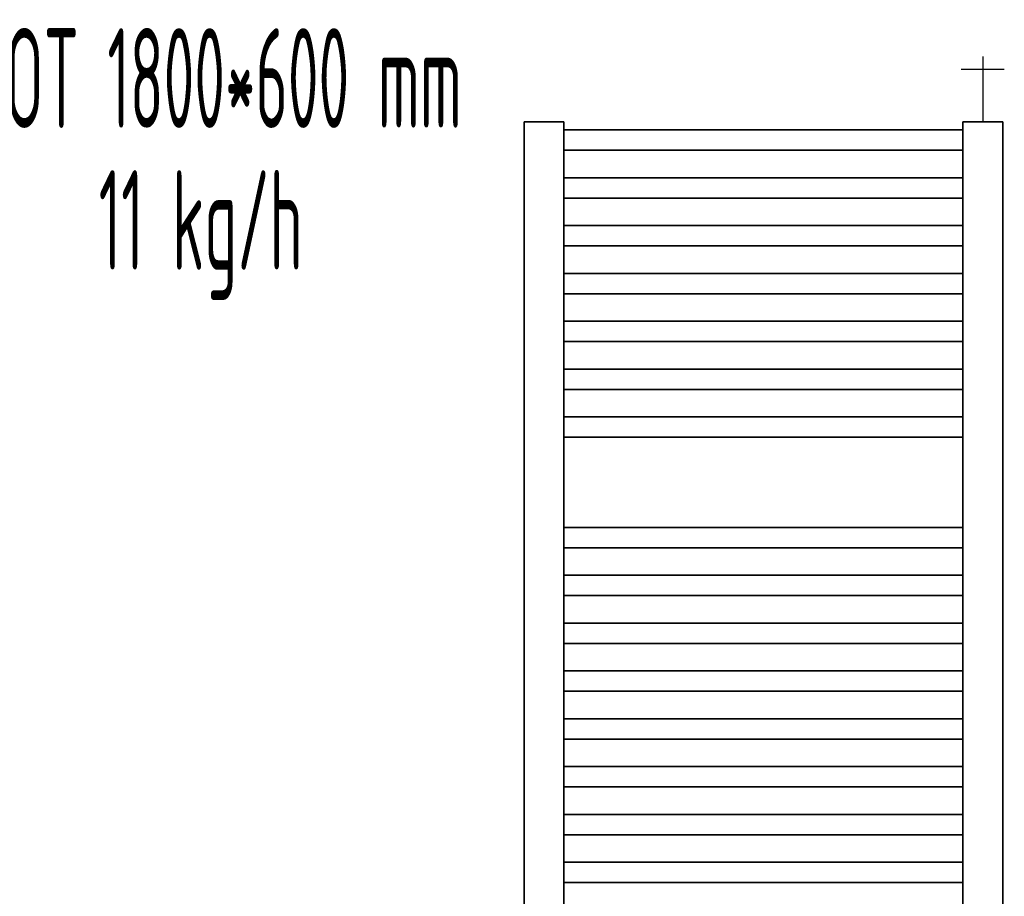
# Model space of a CAD drawing. Header units: millimetres. Extents: x -727 to 69715, y -15705 to 98123.
# Tile 245 of 256: x 52197 to 53432, y -14597 to -13497. Entities that reach past the tile are written whole.
import ezdxf
from ezdxf.enums import TextEntityAlignment as Align

# ---------------------------------------------------------------- set-up
doc = ezdxf.new("R2010")
doc.units = ezdxf.units.MM
for name, color, linetype, lineweight in [('JS_VYT_POPIS - OBECNĚ', 7, 'Continuous', 5), ('UT_SCHÉMA_SYMBOLY', 7, 'Continuous', 25), ('UT_ZAŘÍZENÍ - OT', 3, 'Continuous', 35)]:
    doc.layers.add(name, color=color, linetype=linetype, lineweight=lineweight)
doc.styles.add('VZT_POPIS', font='isocp.shx', dxfattribs={"width": 0.6, "height": 125})

msp = doc.modelspace()

# ---------------------------------------------------------------- linework, layer by layer
at = {"layer": 'UT_SCHÉMA_SYMBOLY'}
for p, q in [((53404.5, -13543.4), (53404.5, -13625.3)), ((53377.5, -13559.4), (53431.5, -13559.4))]:
    msp.add_line(p, q, dxfattribs=at)
at = {"layer": 'UT_ZAŘÍZENÍ - OT', "linetype": 'Continuous'}
for p, q in [((52879.5, -13625.3), (52829.5, -13625.3)), ((52829.5, -13625.3), (52829.5, -15445.3)), ((52879.5, -15445.3), (52879.5, -13625.3)), ((53429.5, -13625.3), (53379.5, -13625.3)), ((53379.5, -13625.3), (53379.5, -15445.3)), ((53429.5, -15445.3), (53429.5, -13625.3)), ((52879.5, -13635.6), (53379.5, -13635.6)), ((52879.5, -13635.6), (53379.5, -13635.6)), ((52879.5, -13635.6), (53379.5, -13635.6)), ((52879.5, -13635.6), (53379.5, -13635.6)), ((52879.5, -13635.6), (53379.5, -13635.6)), ((52879.5, -13635.6), (53379.5, -13635.6)), ((52879.5, -13635.6), (53379.5, -13635.6)), ((52879.5, -13635.6), (53379.5, -13635.6)), ((52879.5, -13635.6), (53379.5, -13635.6)), ((52879.5, -13635.6), (53379.5, -13635.6)), ((52879.5, -13635.6), (53379.5, -13635.6)), ((52879.5, -13635.6), (53379.5, -13635.6)), ((52879.5, -13635.6), (53379.5, -13635.6)), ((52879.5, -13635.6), (53379.5, -13635.6)), ((52879.5, -13635.6), (53379.5, -13635.6)), ((52879.5, -13635.6), (53379.5, -13635.6)), ((52879.5, -13635.6), (53379.5, -13635.6)), ((52879.5, -13635.6), (53379.5, -13635.6)), ((52879.5, -13635.6), (53379.5, -13635.6)), ((52879.5, -13635.6), (53379.5, -13635.6)), ((52879.5, -13635.6), (53379.5, -13635.6)), ((52879.5, -13635.6), (53379.5, -13635.6)), ((52879.5, -13635.6), (53379.5, -13635.6)), ((52879.5, -13635.6), (53379.5, -13635.6)), ((52879.5, -13635.6), (53379.5, -13635.6)), ((52879.5, -13635.6), (53379.5, -13635.6)), ((52879.5, -13635.6), (53379.5, -13635.6)), ((52879.5, -13635.6), (53379.5, -13635.6)), ((52879.5, -13635.6), (53379.5, -13635.6)), ((52879.5, -13635.6), (53379.5, -13635.6)), ((52879.5, -13635.6), (53379.5, -13635.6)), ((52879.5, -13635.6), (53379.5, -13635.6)), ((52879.5, -13635.6), (53379.5, -13635.6)), ((52879.5, -13635.6), (53379.5, -13635.6)), ((52879.5, -13661.1), (53379.5, -13661.1)), ((52879.5, -13661.1), (53379.5, -13661.1)), ((52879.5, -13661.1), (53379.5, -13661.1)), ((52879.5, -13661.1), (53379.5, -13661.1)), ((52879.5, -13661.1), (53379.5, -13661.1)), ((52879.5, -13661.1), (53379.5, -13661.1)), ((52879.5, -13661.1), (53379.5, -13661.1)), ((52879.5, -13661.1), (53379.5, -13661.1)), ((52879.5, -13661.1), (53379.5, -13661.1)), ((52879.5, -13661.1), (53379.5, -13661.1)), ((52879.5, -13661.1), (53379.5, -13661.1)), ((52879.5, -13661.1), (53379.5, -13661.1)), ((52879.5, -13661.1), (53379.5, -13661.1)), ((52879.5, -13661.1), (53379.5, -13661.1)), ((52879.5, -13661.1), (53379.5, -13661.1)), ((52879.5, -13661.1), (53379.5, -13661.1)), ((52879.5, -13661.1), (53379.5, -13661.1)), ((52879.5, -13661.1), (53379.5, -13661.1)), ((52879.5, -13661.1), (53379.5, -13661.1)), ((52879.5, -13661.1), (53379.5, -13661.1)), ((52879.5, -13661.1), (53379.5, -13661.1)), ((52879.5, -13661.1), (53379.5, -13661.1)), ((52879.5, -13661.1), (53379.5, -13661.1)), ((52879.5, -13661.1), (53379.5, -13661.1)), ((52879.5, -13661.1), (53379.5, -13661.1)), ((52879.5, -13661.1), (53379.5, -13661.1)), ((52879.5, -13661.1), (53379.5, -13661.1)), ((52879.5, -13661.1), (53379.5, -13661.1)), ((52879.5, -13661.1), (53379.5, -13661.1)), ((52879.5, -13661.1), (53379.5, -13661.1)), ((52879.5, -13661.1), (53379.5, -13661.1)), ((52879.5, -13661.1), (53379.5, -13661.1)), ((52879.5, -13661.1), (53379.5, -13661.1)), ((52879.5, -13661.1), (53379.5, -13661.1)), ((52879.5, -13695.6), (53379.5, -13695.6)), ((52879.5, -13695.6), (53379.5, -13695.6)), ((52879.5, -13695.6), (53379.5, -13695.6)), ((52879.5, -13695.6), (53379.5, -13695.6)), ((52879.5, -13695.6), (53379.5, -13695.6)), ((52879.5, -13695.6), (53379.5, -13695.6)), ((52879.5, -13695.6), (53379.5, -13695.6)), ((52879.5, -13695.6), (53379.5, -13695.6)), ((52879.5, -13695.6), (53379.5, -13695.6)), ((52879.5, -13695.6), (53379.5, -13695.6)), ((52879.5, -13695.6), (53379.5, -13695.6)), ((52879.5, -13695.6), (53379.5, -13695.6)), ((52879.5, -13695.6), (53379.5, -13695.6)), ((52879.5, -13695.6), (53379.5, -13695.6)), ((52879.5, -13695.6), (53379.5, -13695.6)), ((52879.5, -13695.6), (53379.5, -13695.6)), ((52879.5, -13695.6), (53379.5, -13695.6)), ((52879.5, -13695.6), (53379.5, -13695.6)), ((52879.5, -13695.6), (53379.5, -13695.6)), ((52879.5, -13695.6), (53379.5, -13695.6)), ((52879.5, -13695.6), (53379.5, -13695.6)), ((52879.5, -13695.6), (53379.5, -13695.6)), ((52879.5, -13695.6), (53379.5, -13695.6)), ((52879.5, -13695.6), (53379.5, -13695.6)), ((52879.5, -13695.6), (53379.5, -13695.6)), ((52879.5, -13695.6), (53379.5, -13695.6)), ((52879.5, -13695.6), (53379.5, -13695.6)), ((52879.5, -13695.6), (53379.5, -13695.6)), ((52879.5, -13695.6), (53379.5, -13695.6)), ((52879.5, -13695.6), (53379.5, -13695.6)), ((52879.5, -13695.6), (53379.5, -13695.6)), ((52879.5, -13695.6), (53379.5, -13695.6)), ((52879.5, -13695.6), (53379.5, -13695.6)), ((52879.5, -13695.6), (53379.5, -13695.6)), ((52879.5, -13721.1), (53379.5, -13721.1)), ((52879.5, -13721.1), (53379.5, -13721.1)), ((52879.5, -13721.1), (53379.5, -13721.1)), ((52879.5, -13721.1), (53379.5, -13721.1)), ((52879.5, -13721.1), (53379.5, -13721.1)), ((52879.5, -13721.1), (53379.5, -13721.1)), ((52879.5, -13721.1), (53379.5, -13721.1)), ((52879.5, -13721.1), (53379.5, -13721.1)), ((52879.5, -13721.1), (53379.5, -13721.1)), ((52879.5, -13721.1), (53379.5, -13721.1)), ((52879.5, -13721.1), (53379.5, -13721.1)), ((52879.5, -13721.1), (53379.5, -13721.1)), ((52879.5, -13721.1), (53379.5, -13721.1)), ((52879.5, -13721.1), (53379.5, -13721.1)), ((52879.5, -13721.1), (53379.5, -13721.1)), ((52879.5, -13721.1), (53379.5, -13721.1)), ((52879.5, -13721.1), (53379.5, -13721.1)), ((52879.5, -13721.1), (53379.5, -13721.1)), ((52879.5, -13721.1), (53379.5, -13721.1)), ((52879.5, -13721.1), (53379.5, -13721.1)), ((52879.5, -13721.1), (53379.5, -13721.1)), ((52879.5, -13721.1), (53379.5, -13721.1)), ((52879.5, -13721.1), (53379.5, -13721.1)), ((52879.5, -13721.1), (53379.5, -13721.1)), ((52879.5, -13721.1), (53379.5, -13721.1)), ((52879.5, -13721.1), (53379.5, -13721.1)), ((52879.5, -13721.1), (53379.5, -13721.1)), ((52879.5, -13721.1), (53379.5, -13721.1)), ((52879.5, -13721.1), (53379.5, -13721.1)), ((52879.5, -13721.1), (53379.5, -13721.1)), ((52879.5, -13721.1), (53379.5, -13721.1)), ((52879.5, -13721.1), (53379.5, -13721.1)), ((52879.5, -13721.1), (53379.5, -13721.1)), ((52879.5, -13721.1), (53379.5, -13721.1)), ((52879.5, -13755.6), (53379.5, -13755.6)), ((52879.5, -13755.6), (53379.5, -13755.6)), ((52879.5, -13755.6), (53379.5, -13755.6)), ((52879.5, -13755.6), (53379.5, -13755.6)), ((52879.5, -13755.6), (53379.5, -13755.6)), ((52879.5, -13755.6), (53379.5, -13755.6)), ((52879.5, -13755.6), (53379.5, -13755.6)), ((52879.5, -13755.6), (53379.5, -13755.6)), ((52879.5, -13755.6), (53379.5, -13755.6)), ((52879.5, -13755.6), (53379.5, -13755.6)), ((52879.5, -13755.6), (53379.5, -13755.6)), ((52879.5, -13755.6), (53379.5, -13755.6)), ((52879.5, -13755.6), (53379.5, -13755.6)), ((52879.5, -13755.6), (53379.5, -13755.6)), ((52879.5, -13755.6), (53379.5, -13755.6)), ((52879.5, -13755.6), (53379.5, -13755.6)), ((52879.5, -13755.6), (53379.5, -13755.6)), ((52879.5, -13755.6), (53379.5, -13755.6)), ((52879.5, -13755.6), (53379.5, -13755.6)), ((52879.5, -13755.6), (53379.5, -13755.6)), ((52879.5, -13755.6), (53379.5, -13755.6)), ((52879.5, -13755.6), (53379.5, -13755.6)), ((52879.5, -13755.6), (53379.5, -13755.6)), ((52879.5, -13755.6), (53379.5, -13755.6)), ((52879.5, -13755.6), (53379.5, -13755.6)), ((52879.5, -13755.6), (53379.5, -13755.6)), ((52879.5, -13755.6), (53379.5, -13755.6)), ((52879.5, -13755.6), (53379.5, -13755.6)), ((52879.5, -13755.6), (53379.5, -13755.6)), ((52879.5, -13755.6), (53379.5, -13755.6)), ((52879.5, -13755.6), (53379.5, -13755.6)), ((52879.5, -13755.6), (53379.5, -13755.6)), ((52879.5, -13755.6), (53379.5, -13755.6)), ((52879.5, -13755.6), (53379.5, -13755.6)), ((52879.5, -13781.1), (53379.5, -13781.1)), ((52879.5, -13781.1), (53379.5, -13781.1)), ((52879.5, -13781.1), (53379.5, -13781.1)), ((52879.5, -13781.1), (53379.5, -13781.1)), ((52879.5, -13781.1), (53379.5, -13781.1)), ((52879.5, -13781.1), (53379.5, -13781.1)), ((52879.5, -13781.1), (53379.5, -13781.1)), ((52879.5, -13781.1), (53379.5, -13781.1)), ((52879.5, -13781.1), (53379.5, -13781.1)), ((52879.5, -13781.1), (53379.5, -13781.1)), ((52879.5, -13781.1), (53379.5, -13781.1)), ((52879.5, -13781.1), (53379.5, -13781.1)), ((52879.5, -13781.1), (53379.5, -13781.1)), ((52879.5, -13781.1), (53379.5, -13781.1)), ((52879.5, -13781.1), (53379.5, -13781.1)), ((52879.5, -13781.1), (53379.5, -13781.1)), ((52879.5, -13781.1), (53379.5, -13781.1)), ((52879.5, -13781.1), (53379.5, -13781.1)), ((52879.5, -13781.1), (53379.5, -13781.1)), ((52879.5, -13781.1), (53379.5, -13781.1)), ((52879.5, -13781.1), (53379.5, -13781.1)), ((52879.5, -13781.1), (53379.5, -13781.1)), ((52879.5, -13781.1), (53379.5, -13781.1)), ((52879.5, -13781.1), (53379.5, -13781.1)), ((52879.5, -13781.1), (53379.5, -13781.1)), ((52879.5, -13781.1), (53379.5, -13781.1)), ((52879.5, -13781.1), (53379.5, -13781.1)), ((52879.5, -13781.1), (53379.5, -13781.1)), ((52879.5, -13781.1), (53379.5, -13781.1)), ((52879.5, -13781.1), (53379.5, -13781.1)), ((52879.5, -13781.1), (53379.5, -13781.1)), ((52879.5, -13781.1), (53379.5, -13781.1)), ((52879.5, -13781.1), (53379.5, -13781.1)), ((52879.5, -13781.1), (53379.5, -13781.1)), ((52879.5, -13815.6), (53379.5, -13815.6)), ((52879.5, -13815.6), (53379.5, -13815.6)), ((52879.5, -13815.6), (53379.5, -13815.6)), ((52879.5, -13815.6), (53379.5, -13815.6)), ((52879.5, -13815.6), (53379.5, -13815.6)), ((52879.5, -13815.6), (53379.5, -13815.6)), ((52879.5, -13815.6), (53379.5, -13815.6)), ((52879.5, -13815.6), (53379.5, -13815.6)), ((52879.5, -13815.6), (53379.5, -13815.6)), ((52879.5, -13815.6), (53379.5, -13815.6)), ((52879.5, -13815.6), (53379.5, -13815.6)), ((52879.5, -13815.6), (53379.5, -13815.6)), ((52879.5, -13815.6), (53379.5, -13815.6)), ((52879.5, -13815.6), (53379.5, -13815.6)), ((52879.5, -13815.6), (53379.5, -13815.6)), ((52879.5, -13815.6), (53379.5, -13815.6)), ((52879.5, -13815.6), (53379.5, -13815.6)), ((52879.5, -13815.6), (53379.5, -13815.6)), ((52879.5, -13815.6), (53379.5, -13815.6)), ((52879.5, -13815.6), (53379.5, -13815.6)), ((52879.5, -13815.6), (53379.5, -13815.6)), ((52879.5, -13815.6), (53379.5, -13815.6)), ((52879.5, -13815.6), (53379.5, -13815.6)), ((52879.5, -13815.6), (53379.5, -13815.6)), ((52879.5, -13815.6), (53379.5, -13815.6)), ((52879.5, -13815.6), (53379.5, -13815.6)), ((52879.5, -13815.6), (53379.5, -13815.6)), ((52879.5, -13815.6), (53379.5, -13815.6)), ((52879.5, -13815.6), (53379.5, -13815.6)), ((52879.5, -13815.6), (53379.5, -13815.6)), ((52879.5, -13815.6), (53379.5, -13815.6)), ((52879.5, -13815.6), (53379.5, -13815.6)), ((52879.5, -13815.6), (53379.5, -13815.6)), ((52879.5, -13815.6), (53379.5, -13815.6)), ((52879.5, -13841.1), (53379.5, -13841.1)), ((52879.5, -13841.1), (53379.5, -13841.1)), ((52879.5, -13841.1), (53379.5, -13841.1)), ((52879.5, -13841.1), (53379.5, -13841.1)), ((52879.5, -13841.1), (53379.5, -13841.1)), ((52879.5, -13841.1), (53379.5, -13841.1)), ((52879.5, -13841.1), (53379.5, -13841.1)), ((52879.5, -13841.1), (53379.5, -13841.1)), ((52879.5, -13841.1), (53379.5, -13841.1)), ((52879.5, -13841.1), (53379.5, -13841.1)), ((52879.5, -13841.1), (53379.5, -13841.1)), ((52879.5, -13841.1), (53379.5, -13841.1)), ((52879.5, -13841.1), (53379.5, -13841.1)), ((52879.5, -13841.1), (53379.5, -13841.1)), ((52879.5, -13841.1), (53379.5, -13841.1)), ((52879.5, -13841.1), (53379.5, -13841.1)), ((52879.5, -13841.1), (53379.5, -13841.1)), ((52879.5, -13841.1), (53379.5, -13841.1)), ((52879.5, -13841.1), (53379.5, -13841.1)), ((52879.5, -13841.1), (53379.5, -13841.1)), ((52879.5, -13841.1), (53379.5, -13841.1)), ((52879.5, -13841.1), (53379.5, -13841.1)), ((52879.5, -13841.1), (53379.5, -13841.1)), ((52879.5, -13841.1), (53379.5, -13841.1)), ((52879.5, -13841.1), (53379.5, -13841.1)), ((52879.5, -13841.1), (53379.5, -13841.1)), ((52879.5, -13841.1), (53379.5, -13841.1)), ((52879.5, -13841.1), (53379.5, -13841.1)), ((52879.5, -13841.1), (53379.5, -13841.1)), ((52879.5, -13841.1), (53379.5, -13841.1)), ((52879.5, -13841.1), (53379.5, -13841.1)), ((52879.5, -13841.1), (53379.5, -13841.1)), ((52879.5, -13841.1), (53379.5, -13841.1)), ((52879.5, -13841.1), (53379.5, -13841.1)), ((52879.5, -13875.6), (53379.5, -13875.6)), ((52879.5, -13875.6), (53379.5, -13875.6)), ((52879.5, -13875.6), (53379.5, -13875.6)), ((52879.5, -13875.6), (53379.5, -13875.6)), ((52879.5, -13875.6), (53379.5, -13875.6)), ((52879.5, -13875.6), (53379.5, -13875.6)), ((52879.5, -13875.6), (53379.5, -13875.6)), ((52879.5, -13875.6), (53379.5, -13875.6)), ((52879.5, -13875.6), (53379.5, -13875.6)), ((52879.5, -13875.6), (53379.5, -13875.6)), ((52879.5, -13875.6), (53379.5, -13875.6)), ((52879.5, -13875.6), (53379.5, -13875.6)), ((52879.5, -13875.6), (53379.5, -13875.6)), ((52879.5, -13875.6), (53379.5, -13875.6)), ((52879.5, -13875.6), (53379.5, -13875.6)), ((52879.5, -13875.6), (53379.5, -13875.6)), ((52879.5, -13875.6), (53379.5, -13875.6)), ((52879.5, -13875.6), (53379.5, -13875.6)), ((52879.5, -13875.6), (53379.5, -13875.6)), ((52879.5, -13875.6), (53379.5, -13875.6)), ((52879.5, -13875.6), (53379.5, -13875.6)), ((52879.5, -13875.6), (53379.5, -13875.6)), ((52879.5, -13875.6), (53379.5, -13875.6)), ((52879.5, -13875.6), (53379.5, -13875.6)), ((52879.5, -13875.6), (53379.5, -13875.6)), ((52879.5, -13875.6), (53379.5, -13875.6)), ((52879.5, -13875.6), (53379.5, -13875.6)), ((52879.5, -13875.6), (53379.5, -13875.6)), ((52879.5, -13875.6), (53379.5, -13875.6)), ((52879.5, -13875.6), (53379.5, -13875.6)), ((52879.5, -13875.6), (53379.5, -13875.6)), ((52879.5, -13875.6), (53379.5, -13875.6)), ((52879.5, -13875.6), (53379.5, -13875.6)), ((52879.5, -13875.6), (53379.5, -13875.6)), ((52879.5, -13901.1), (53379.5, -13901.1)), ((52879.5, -13901.1), (53379.5, -13901.1)), ((52879.5, -13901.1), (53379.5, -13901.1)), ((52879.5, -13901.1), (53379.5, -13901.1)), ((52879.5, -13901.1), (53379.5, -13901.1)), ((52879.5, -13901.1), (53379.5, -13901.1)), ((52879.5, -13901.1), (53379.5, -13901.1)), ((52879.5, -13901.1), (53379.5, -13901.1)), ((52879.5, -13901.1), (53379.5, -13901.1)), ((52879.5, -13901.1), (53379.5, -13901.1)), ((52879.5, -13901.1), (53379.5, -13901.1)), ((52879.5, -13901.1), (53379.5, -13901.1)), ((52879.5, -13901.1), (53379.5, -13901.1)), ((52879.5, -13901.1), (53379.5, -13901.1)), ((52879.5, -13901.1), (53379.5, -13901.1)), ((52879.5, -13901.1), (53379.5, -13901.1)), ((52879.5, -13901.1), (53379.5, -13901.1)), ((52879.5, -13901.1), (53379.5, -13901.1)), ((52879.5, -13901.1), (53379.5, -13901.1)), ((52879.5, -13901.1), (53379.5, -13901.1)), ((52879.5, -13901.1), (53379.5, -13901.1)), ((52879.5, -13901.1), (53379.5, -13901.1)), ((52879.5, -13901.1), (53379.5, -13901.1)), ((52879.5, -13901.1), (53379.5, -13901.1)), ((52879.5, -13901.1), (53379.5, -13901.1)), ((52879.5, -13901.1), (53379.5, -13901.1)), ((52879.5, -13901.1), (53379.5, -13901.1)), ((52879.5, -13901.1), (53379.5, -13901.1)), ((52879.5, -13901.1), (53379.5, -13901.1)), ((52879.5, -13901.1), (53379.5, -13901.1)), ((52879.5, -13901.1), (53379.5, -13901.1)), ((52879.5, -13901.1), (53379.5, -13901.1)), ((52879.5, -13901.1), (53379.5, -13901.1)), ((52879.5, -13901.1), (53379.5, -13901.1)), ((52879.5, -13935.6), (53379.5, -13935.6)), ((52879.5, -13935.6), (53379.5, -13935.6)), ((52879.5, -13935.6), (53379.5, -13935.6)), ((52879.5, -13935.6), (53379.5, -13935.6)), ((52879.5, -13935.6), (53379.5, -13935.6)), ((52879.5, -13935.6), (53379.5, -13935.6)), ((52879.5, -13935.6), (53379.5, -13935.6)), ((52879.5, -13935.6), (53379.5, -13935.6)), ((52879.5, -13935.6), (53379.5, -13935.6)), ((52879.5, -13935.6), (53379.5, -13935.6)), ((52879.5, -13935.6), (53379.5, -13935.6)), ((52879.5, -13935.6), (53379.5, -13935.6)), ((52879.5, -13935.6), (53379.5, -13935.6)), ((52879.5, -13935.6), (53379.5, -13935.6)), ((52879.5, -13935.6), (53379.5, -13935.6)), ((52879.5, -13935.6), (53379.5, -13935.6)), ((52879.5, -13935.6), (53379.5, -13935.6)), ((52879.5, -13935.6), (53379.5, -13935.6)), ((52879.5, -13935.6), (53379.5, -13935.6)), ((52879.5, -13935.6), (53379.5, -13935.6)), ((52879.5, -13935.6), (53379.5, -13935.6)), ((52879.5, -13935.6), (53379.5, -13935.6)), ((52879.5, -13935.6), (53379.5, -13935.6)), ((52879.5, -13935.6), (53379.5, -13935.6)), ((52879.5, -13935.6), (53379.5, -13935.6)), ((52879.5, -13935.6), (53379.5, -13935.6)), ((52879.5, -13935.6), (53379.5, -13935.6)), ((52879.5, -13935.6), (53379.5, -13935.6)), ((52879.5, -13935.6), (53379.5, -13935.6)), ((52879.5, -13935.6), (53379.5, -13935.6)), ((52879.5, -13935.6), (53379.5, -13935.6)), ((52879.5, -13935.6), (53379.5, -13935.6)), ((52879.5, -13935.6), (53379.5, -13935.6)), ((52879.5, -13935.6), (53379.5, -13935.6)), ((52879.5, -13961.1), (53379.5, -13961.1)), ((52879.5, -13961.1), (53379.5, -13961.1)), ((52879.5, -13961.1), (53379.5, -13961.1)), ((52879.5, -13961.1), (53379.5, -13961.1)), ((52879.5, -13961.1), (53379.5, -13961.1)), ((52879.5, -13961.1), (53379.5, -13961.1)), ((52879.5, -13961.1), (53379.5, -13961.1)), ((52879.5, -13961.1), (53379.5, -13961.1)), ((52879.5, -13961.1), (53379.5, -13961.1)), ((52879.5, -13961.1), (53379.5, -13961.1)), ((52879.5, -13961.1), (53379.5, -13961.1)), ((52879.5, -13961.1), (53379.5, -13961.1)), ((52879.5, -13961.1), (53379.5, -13961.1)), ((52879.5, -13961.1), (53379.5, -13961.1)), ((52879.5, -13961.1), (53379.5, -13961.1)), ((52879.5, -13961.1), (53379.5, -13961.1)), ((52879.5, -13961.1), (53379.5, -13961.1)), ((52879.5, -13961.1), (53379.5, -13961.1)), ((52879.5, -13961.1), (53379.5, -13961.1)), ((52879.5, -13961.1), (53379.5, -13961.1)), ((52879.5, -13961.1), (53379.5, -13961.1)), ((52879.5, -13961.1), (53379.5, -13961.1)), ((52879.5, -13961.1), (53379.5, -13961.1)), ((52879.5, -13961.1), (53379.5, -13961.1)), ((52879.5, -13961.1), (53379.5, -13961.1)), ((52879.5, -13961.1), (53379.5, -13961.1)), ((52879.5, -13961.1), (53379.5, -13961.1)), ((52879.5, -13961.1), (53379.5, -13961.1)), ((52879.5, -13961.1), (53379.5, -13961.1)), ((52879.5, -13961.1), (53379.5, -13961.1)), ((52879.5, -13961.1), (53379.5, -13961.1)), ((52879.5, -13961.1), (53379.5, -13961.1)), ((52879.5, -13961.1), (53379.5, -13961.1)), ((52879.5, -13961.1), (53379.5, -13961.1)), ((52879.5, -13995.6), (53379.5, -13995.6)), ((52879.5, -13995.6), (53379.5, -13995.6)), ((52879.5, -13995.6), (53379.5, -13995.6)), ((52879.5, -13995.6), (53379.5, -13995.6)), ((52879.5, -13995.6), (53379.5, -13995.6)), ((52879.5, -13995.6), (53379.5, -13995.6)), ((52879.5, -13995.6), (53379.5, -13995.6)), ((52879.5, -13995.6), (53379.5, -13995.6)), ((52879.5, -13995.6), (53379.5, -13995.6)), ((52879.5, -13995.6), (53379.5, -13995.6)), ((52879.5, -13995.6), (53379.5, -13995.6)), ((52879.5, -13995.6), (53379.5, -13995.6)), ((52879.5, -13995.6), (53379.5, -13995.6)), ((52879.5, -13995.6), (53379.5, -13995.6)), ((52879.5, -13995.6), (53379.5, -13995.6)), ((52879.5, -13995.6), (53379.5, -13995.6)), ((52879.5, -13995.6), (53379.5, -13995.6)), ((52879.5, -13995.6), (53379.5, -13995.6)), ((52879.5, -13995.6), (53379.5, -13995.6)), ((52879.5, -13995.6), (53379.5, -13995.6)), ((52879.5, -13995.6), (53379.5, -13995.6)), ((52879.5, -13995.6), (53379.5, -13995.6)), ((52879.5, -13995.6), (53379.5, -13995.6)), ((52879.5, -13995.6), (53379.5, -13995.6)), ((52879.5, -13995.6), (53379.5, -13995.6)), ((52879.5, -13995.6), (53379.5, -13995.6)), ((52879.5, -13995.6), (53379.5, -13995.6)), ((52879.5, -13995.6), (53379.5, -13995.6)), ((52879.5, -13995.6), (53379.5, -13995.6)), ((52879.5, -13995.6), (53379.5, -13995.6)), ((52879.5, -13995.6), (53379.5, -13995.6)), ((52879.5, -13995.6), (53379.5, -13995.6)), ((52879.5, -13995.6), (53379.5, -13995.6)), ((52879.5, -13995.6), (53379.5, -13995.6)), ((52879.5, -14021.1), (53379.5, -14021.1)), ((52879.5, -14021.1), (53379.5, -14021.1)), ((52879.5, -14021.1), (53379.5, -14021.1)), ((52879.5, -14021.1), (53379.5, -14021.1)), ((52879.5, -14021.1), (53379.5, -14021.1)), ((52879.5, -14021.1), (53379.5, -14021.1)), ((52879.5, -14021.1), (53379.5, -14021.1)), ((52879.5, -14021.1), (53379.5, -14021.1)), ((52879.5, -14021.1), (53379.5, -14021.1)), ((52879.5, -14021.1), (53379.5, -14021.1)), ((52879.5, -14021.1), (53379.5, -14021.1)), ((52879.5, -14021.1), (53379.5, -14021.1)), ((52879.5, -14021.1), (53379.5, -14021.1)), ((52879.5, -14021.1), (53379.5, -14021.1)), ((52879.5, -14021.1), (53379.5, -14021.1)), ((52879.5, -14021.1), (53379.5, -14021.1)), ((52879.5, -14021.1), (53379.5, -14021.1)), ((52879.5, -14021.1), (53379.5, -14021.1)), ((52879.5, -14021.1), (53379.5, -14021.1)), ((52879.5, -14021.1), (53379.5, -14021.1)), ((52879.5, -14021.1), (53379.5, -14021.1)), ((52879.5, -14021.1), (53379.5, -14021.1)), ((52879.5, -14021.1), (53379.5, -14021.1)), ((52879.5, -14021.1), (53379.5, -14021.1)), ((52879.5, -14021.1), (53379.5, -14021.1)), ((52879.5, -14021.1), (53379.5, -14021.1)), ((52879.5, -14021.1), (53379.5, -14021.1)), ((52879.5, -14021.1), (53379.5, -14021.1)), ((52879.5, -14021.1), (53379.5, -14021.1)), ((52879.5, -14021.1), (53379.5, -14021.1)), ((52879.5, -14021.1), (53379.5, -14021.1)), ((52879.5, -14021.1), (53379.5, -14021.1)), ((52879.5, -14021.1), (53379.5, -14021.1)), ((52879.5, -14021.1), (53379.5, -14021.1)), ((52879.5, -14134.1), (53379.5, -14134.1)), ((52879.5, -14134.1), (53379.5, -14134.1)), ((52879.5, -14134.1), (53379.5, -14134.1)), ((52879.5, -14134.1), (53379.5, -14134.1)), ((52879.5, -14134.1), (53379.5, -14134.1)), ((52879.5, -14134.1), (53379.5, -14134.1)), ((52879.5, -14134.1), (53379.5, -14134.1)), ((52879.5, -14134.1), (53379.5, -14134.1)), ((52879.5, -14134.1), (53379.5, -14134.1)), ((52879.5, -14134.1), (53379.5, -14134.1)), ((52879.5, -14134.1), (53379.5, -14134.1)), ((52879.5, -14134.1), (53379.5, -14134.1)), ((52879.5, -14134.1), (53379.5, -14134.1)), ((52879.5, -14134.1), (53379.5, -14134.1)), ((52879.5, -14134.1), (53379.5, -14134.1)), ((52879.5, -14134.1), (53379.5, -14134.1)), ((52879.5, -14134.1), (53379.5, -14134.1)), ((52879.5, -14134.1), (53379.5, -14134.1)), ((52879.5, -14134.1), (53379.5, -14134.1)), ((52879.5, -14134.1), (53379.5, -14134.1)), ((52879.5, -14134.1), (53379.5, -14134.1)), ((52879.5, -14134.1), (53379.5, -14134.1)), ((52879.5, -14134.1), (53379.5, -14134.1)), ((52879.5, -14134.1), (53379.5, -14134.1)), ((52879.5, -14134.1), (53379.5, -14134.1)), ((52879.5, -14134.1), (53379.5, -14134.1)), ((52879.5, -14134.1), (53379.5, -14134.1)), ((52879.5, -14134.1), (53379.5, -14134.1)), ((52879.5, -14134.1), (53379.5, -14134.1)), ((52879.5, -14134.1), (53379.5, -14134.1)), ((52879.5, -14134.1), (53379.5, -14134.1)), ((52879.5, -14134.1), (53379.5, -14134.1)), ((52879.5, -14134.1), (53379.5, -14134.1)), ((52879.5, -14134.1), (53379.5, -14134.1)), ((52879.5, -14159.6), (53379.5, -14159.6)), ((52879.5, -14159.6), (53379.5, -14159.6)), ((52879.5, -14159.6), (53379.5, -14159.6)), ((52879.5, -14159.6), (53379.5, -14159.6)), ((52879.5, -14159.6), (53379.5, -14159.6)), ((52879.5, -14159.6), (53379.5, -14159.6)), ((52879.5, -14159.6), (53379.5, -14159.6)), ((52879.5, -14159.6), (53379.5, -14159.6)), ((52879.5, -14159.6), (53379.5, -14159.6)), ((52879.5, -14159.6), (53379.5, -14159.6)), ((52879.5, -14159.6), (53379.5, -14159.6)), ((52879.5, -14159.6), (53379.5, -14159.6)), ((52879.5, -14159.6), (53379.5, -14159.6)), ((52879.5, -14159.6), (53379.5, -14159.6)), ((52879.5, -14159.6), (53379.5, -14159.6)), ((52879.5, -14159.6), (53379.5, -14159.6)), ((52879.5, -14159.6), (53379.5, -14159.6)), ((52879.5, -14159.6), (53379.5, -14159.6)), ((52879.5, -14159.6), (53379.5, -14159.6)), ((52879.5, -14159.6), (53379.5, -14159.6)), ((52879.5, -14159.6), (53379.5, -14159.6)), ((52879.5, -14159.6), (53379.5, -14159.6)), ((52879.5, -14159.6), (53379.5, -14159.6)), ((52879.5, -14159.6), (53379.5, -14159.6)), ((52879.5, -14159.6), (53379.5, -14159.6)), ((52879.5, -14159.6), (53379.5, -14159.6)), ((52879.5, -14159.6), (53379.5, -14159.6)), ((52879.5, -14159.6), (53379.5, -14159.6)), ((52879.5, -14159.6), (53379.5, -14159.6)), ((52879.5, -14159.6), (53379.5, -14159.6)), ((52879.5, -14159.6), (53379.5, -14159.6)), ((52879.5, -14159.6), (53379.5, -14159.6)), ((52879.5, -14159.6), (53379.5, -14159.6)), ((52879.5, -14159.6), (53379.5, -14159.6)), ((52879.5, -14194.1), (53379.5, -14194.1)), ((52879.5, -14194.1), (53379.5, -14194.1)), ((52879.5, -14194.1), (53379.5, -14194.1)), ((52879.5, -14194.1), (53379.5, -14194.1)), ((52879.5, -14194.1), (53379.5, -14194.1)), ((52879.5, -14194.1), (53379.5, -14194.1)), ((52879.5, -14194.1), (53379.5, -14194.1)), ((52879.5, -14194.1), (53379.5, -14194.1)), ((52879.5, -14194.1), (53379.5, -14194.1)), ((52879.5, -14194.1), (53379.5, -14194.1)), ((52879.5, -14194.1), (53379.5, -14194.1)), ((52879.5, -14194.1), (53379.5, -14194.1)), ((52879.5, -14194.1), (53379.5, -14194.1)), ((52879.5, -14194.1), (53379.5, -14194.1)), ((52879.5, -14194.1), (53379.5, -14194.1)), ((52879.5, -14194.1), (53379.5, -14194.1)), ((52879.5, -14194.1), (53379.5, -14194.1)), ((52879.5, -14194.1), (53379.5, -14194.1)), ((52879.5, -14194.1), (53379.5, -14194.1)), ((52879.5, -14194.1), (53379.5, -14194.1)), ((52879.5, -14194.1), (53379.5, -14194.1)), ((52879.5, -14194.1), (53379.5, -14194.1)), ((52879.5, -14194.1), (53379.5, -14194.1)), ((52879.5, -14194.1), (53379.5, -14194.1)), ((52879.5, -14194.1), (53379.5, -14194.1)), ((52879.5, -14194.1), (53379.5, -14194.1)), ((52879.5, -14194.1), (53379.5, -14194.1)), ((52879.5, -14194.1), (53379.5, -14194.1)), ((52879.5, -14194.1), (53379.5, -14194.1)), ((52879.5, -14194.1), (53379.5, -14194.1)), ((52879.5, -14194.1), (53379.5, -14194.1)), ((52879.5, -14194.1), (53379.5, -14194.1)), ((52879.5, -14194.1), (53379.5, -14194.1)), ((52879.5, -14194.1), (53379.5, -14194.1)), ((52879.5, -14219.6), (53379.5, -14219.6)), ((52879.5, -14219.6), (53379.5, -14219.6)), ((52879.5, -14219.6), (53379.5, -14219.6)), ((52879.5, -14219.6), (53379.5, -14219.6)), ((52879.5, -14219.6), (53379.5, -14219.6)), ((52879.5, -14219.6), (53379.5, -14219.6)), ((52879.5, -14219.6), (53379.5, -14219.6)), ((52879.5, -14219.6), (53379.5, -14219.6)), ((52879.5, -14219.6), (53379.5, -14219.6)), ((52879.5, -14219.6), (53379.5, -14219.6)), ((52879.5, -14219.6), (53379.5, -14219.6)), ((52879.5, -14219.6), (53379.5, -14219.6)), ((52879.5, -14219.6), (53379.5, -14219.6)), ((52879.5, -14219.6), (53379.5, -14219.6)), ((52879.5, -14219.6), (53379.5, -14219.6)), ((52879.5, -14219.6), (53379.5, -14219.6)), ((52879.5, -14219.6), (53379.5, -14219.6)), ((52879.5, -14219.6), (53379.5, -14219.6)), ((52879.5, -14219.6), (53379.5, -14219.6)), ((52879.5, -14219.6), (53379.5, -14219.6)), ((52879.5, -14219.6), (53379.5, -14219.6)), ((52879.5, -14219.6), (53379.5, -14219.6)), ((52879.5, -14219.6), (53379.5, -14219.6)), ((52879.5, -14219.6), (53379.5, -14219.6)), ((52879.5, -14219.6), (53379.5, -14219.6)), ((52879.5, -14219.6), (53379.5, -14219.6)), ((52879.5, -14219.6), (53379.5, -14219.6)), ((52879.5, -14219.6), (53379.5, -14219.6)), ((52879.5, -14219.6), (53379.5, -14219.6)), ((52879.5, -14219.6), (53379.5, -14219.6)), ((52879.5, -14219.6), (53379.5, -14219.6)), ((52879.5, -14219.6), (53379.5, -14219.6)), ((52879.5, -14219.6), (53379.5, -14219.6)), ((52879.5, -14219.6), (53379.5, -14219.6)), ((52879.5, -14254.1), (53379.5, -14254.1)), ((52879.5, -14254.1), (53379.5, -14254.1)), ((52879.5, -14254.1), (53379.5, -14254.1)), ((52879.5, -14254.1), (53379.5, -14254.1)), ((52879.5, -14254.1), (53379.5, -14254.1)), ((52879.5, -14254.1), (53379.5, -14254.1)), ((52879.5, -14254.1), (53379.5, -14254.1)), ((52879.5, -14254.1), (53379.5, -14254.1)), ((52879.5, -14254.1), (53379.5, -14254.1)), ((52879.5, -14254.1), (53379.5, -14254.1)), ((52879.5, -14254.1), (53379.5, -14254.1)), ((52879.5, -14254.1), (53379.5, -14254.1)), ((52879.5, -14254.1), (53379.5, -14254.1)), ((52879.5, -14254.1), (53379.5, -14254.1)), ((52879.5, -14254.1), (53379.5, -14254.1)), ((52879.5, -14254.1), (53379.5, -14254.1)), ((52879.5, -14254.1), (53379.5, -14254.1)), ((52879.5, -14254.1), (53379.5, -14254.1)), ((52879.5, -14254.1), (53379.5, -14254.1)), ((52879.5, -14254.1), (53379.5, -14254.1)), ((52879.5, -14254.1), (53379.5, -14254.1)), ((52879.5, -14254.1), (53379.5, -14254.1)), ((52879.5, -14254.1), (53379.5, -14254.1)), ((52879.5, -14254.1), (53379.5, -14254.1)), ((52879.5, -14254.1), (53379.5, -14254.1)), ((52879.5, -14254.1), (53379.5, -14254.1)), ((52879.5, -14254.1), (53379.5, -14254.1)), ((52879.5, -14254.1), (53379.5, -14254.1)), ((52879.5, -14254.1), (53379.5, -14254.1)), ((52879.5, -14254.1), (53379.5, -14254.1)), ((52879.5, -14254.1), (53379.5, -14254.1)), ((52879.5, -14254.1), (53379.5, -14254.1)), ((52879.5, -14254.1), (53379.5, -14254.1)), ((52879.5, -14254.1), (53379.5, -14254.1)), ((52879.5, -14279.6), (53379.5, -14279.6)), ((52879.5, -14279.6), (53379.5, -14279.6)), ((52879.5, -14279.6), (53379.5, -14279.6)), ((52879.5, -14279.6), (53379.5, -14279.6)), ((52879.5, -14279.6), (53379.5, -14279.6)), ((52879.5, -14279.6), (53379.5, -14279.6)), ((52879.5, -14279.6), (53379.5, -14279.6)), ((52879.5, -14279.6), (53379.5, -14279.6)), ((52879.5, -14279.6), (53379.5, -14279.6)), ((52879.5, -14279.6), (53379.5, -14279.6)), ((52879.5, -14279.6), (53379.5, -14279.6)), ((52879.5, -14279.6), (53379.5, -14279.6)), ((52879.5, -14279.6), (53379.5, -14279.6)), ((52879.5, -14279.6), (53379.5, -14279.6)), ((52879.5, -14279.6), (53379.5, -14279.6)), ((52879.5, -14279.6), (53379.5, -14279.6)), ((52879.5, -14279.6), (53379.5, -14279.6)), ((52879.5, -14279.6), (53379.5, -14279.6)), ((52879.5, -14279.6), (53379.5, -14279.6)), ((52879.5, -14279.6), (53379.5, -14279.6)), ((52879.5, -14279.6), (53379.5, -14279.6)), ((52879.5, -14279.6), (53379.5, -14279.6)), ((52879.5, -14279.6), (53379.5, -14279.6)), ((52879.5, -14279.6), (53379.5, -14279.6)), ((52879.5, -14279.6), (53379.5, -14279.6)), ((52879.5, -14279.6), (53379.5, -14279.6)), ((52879.5, -14279.6), (53379.5, -14279.6)), ((52879.5, -14279.6), (53379.5, -14279.6)), ((52879.5, -14279.6), (53379.5, -14279.6)), ((52879.5, -14279.6), (53379.5, -14279.6)), ((52879.5, -14279.6), (53379.5, -14279.6)), ((52879.5, -14279.6), (53379.5, -14279.6)), ((52879.5, -14279.6), (53379.5, -14279.6)), ((52879.5, -14279.6), (53379.5, -14279.6)), ((52879.5, -14314.1), (53379.5, -14314.1)), ((52879.5, -14314.1), (53379.5, -14314.1)), ((52879.5, -14314.1), (53379.5, -14314.1)), ((52879.5, -14314.1), (53379.5, -14314.1)), ((52879.5, -14314.1), (53379.5, -14314.1)), ((52879.5, -14314.1), (53379.5, -14314.1)), ((52879.5, -14314.1), (53379.5, -14314.1)), ((52879.5, -14314.1), (53379.5, -14314.1)), ((52879.5, -14314.1), (53379.5, -14314.1)), ((52879.5, -14314.1), (53379.5, -14314.1)), ((52879.5, -14314.1), (53379.5, -14314.1)), ((52879.5, -14314.1), (53379.5, -14314.1)), ((52879.5, -14314.1), (53379.5, -14314.1)), ((52879.5, -14314.1), (53379.5, -14314.1)), ((52879.5, -14314.1), (53379.5, -14314.1)), ((52879.5, -14314.1), (53379.5, -14314.1)), ((52879.5, -14314.1), (53379.5, -14314.1)), ((52879.5, -14314.1), (53379.5, -14314.1)), ((52879.5, -14314.1), (53379.5, -14314.1)), ((52879.5, -14314.1), (53379.5, -14314.1)), ((52879.5, -14314.1), (53379.5, -14314.1)), ((52879.5, -14314.1), (53379.5, -14314.1)), ((52879.5, -14314.1), (53379.5, -14314.1)), ((52879.5, -14314.1), (53379.5, -14314.1)), ((52879.5, -14314.1), (53379.5, -14314.1)), ((52879.5, -14314.1), (53379.5, -14314.1)), ((52879.5, -14314.1), (53379.5, -14314.1)), ((52879.5, -14314.1), (53379.5, -14314.1)), ((52879.5, -14314.1), (53379.5, -14314.1)), ((52879.5, -14314.1), (53379.5, -14314.1)), ((52879.5, -14314.1), (53379.5, -14314.1)), ((52879.5, -14314.1), (53379.5, -14314.1)), ((52879.5, -14314.1), (53379.5, -14314.1)), ((52879.5, -14314.1), (53379.5, -14314.1)), ((52879.5, -14339.6), (53379.5, -14339.6)), ((52879.5, -14339.6), (53379.5, -14339.6)), ((52879.5, -14339.6), (53379.5, -14339.6)), ((52879.5, -14339.6), (53379.5, -14339.6)), ((52879.5, -14339.6), (53379.5, -14339.6)), ((52879.5, -14339.6), (53379.5, -14339.6)), ((52879.5, -14339.6), (53379.5, -14339.6)), ((52879.5, -14339.6), (53379.5, -14339.6)), ((52879.5, -14339.6), (53379.5, -14339.6)), ((52879.5, -14339.6), (53379.5, -14339.6)), ((52879.5, -14339.6), (53379.5, -14339.6)), ((52879.5, -14339.6), (53379.5, -14339.6)), ((52879.5, -14339.6), (53379.5, -14339.6)), ((52879.5, -14339.6), (53379.5, -14339.6)), ((52879.5, -14339.6), (53379.5, -14339.6)), ((52879.5, -14339.6), (53379.5, -14339.6)), ((52879.5, -14339.6), (53379.5, -14339.6)), ((52879.5, -14339.6), (53379.5, -14339.6)), ((52879.5, -14339.6), (53379.5, -14339.6)), ((52879.5, -14339.6), (53379.5, -14339.6)), ((52879.5, -14339.6), (53379.5, -14339.6)), ((52879.5, -14339.6), (53379.5, -14339.6)), ((52879.5, -14339.6), (53379.5, -14339.6)), ((52879.5, -14339.6), (53379.5, -14339.6)), ((52879.5, -14339.6), (53379.5, -14339.6)), ((52879.5, -14339.6), (53379.5, -14339.6)), ((52879.5, -14339.6), (53379.5, -14339.6)), ((52879.5, -14339.6), (53379.5, -14339.6)), ((52879.5, -14339.6), (53379.5, -14339.6)), ((52879.5, -14339.6), (53379.5, -14339.6)), ((52879.5, -14339.6), (53379.5, -14339.6)), ((52879.5, -14339.6), (53379.5, -14339.6)), ((52879.5, -14339.6), (53379.5, -14339.6)), ((52879.5, -14339.6), (53379.5, -14339.6)), ((52879.5, -14374.1), (53379.5, -14374.1)), ((52879.5, -14374.1), (53379.5, -14374.1)), ((52879.5, -14374.1), (53379.5, -14374.1)), ((52879.5, -14374.1), (53379.5, -14374.1)), ((52879.5, -14374.1), (53379.5, -14374.1)), ((52879.5, -14374.1), (53379.5, -14374.1)), ((52879.5, -14374.1), (53379.5, -14374.1)), ((52879.5, -14374.1), (53379.5, -14374.1)), ((52879.5, -14374.1), (53379.5, -14374.1)), ((52879.5, -14374.1), (53379.5, -14374.1)), ((52879.5, -14374.1), (53379.5, -14374.1)), ((52879.5, -14374.1), (53379.5, -14374.1)), ((52879.5, -14374.1), (53379.5, -14374.1)), ((52879.5, -14374.1), (53379.5, -14374.1)), ((52879.5, -14374.1), (53379.5, -14374.1)), ((52879.5, -14374.1), (53379.5, -14374.1)), ((52879.5, -14374.1), (53379.5, -14374.1)), ((52879.5, -14374.1), (53379.5, -14374.1)), ((52879.5, -14374.1), (53379.5, -14374.1)), ((52879.5, -14374.1), (53379.5, -14374.1)), ((52879.5, -14374.1), (53379.5, -14374.1)), ((52879.5, -14374.1), (53379.5, -14374.1)), ((52879.5, -14374.1), (53379.5, -14374.1)), ((52879.5, -14374.1), (53379.5, -14374.1)), ((52879.5, -14374.1), (53379.5, -14374.1)), ((52879.5, -14374.1), (53379.5, -14374.1)), ((52879.5, -14374.1), (53379.5, -14374.1)), ((52879.5, -14374.1), (53379.5, -14374.1)), ((52879.5, -14374.1), (53379.5, -14374.1)), ((52879.5, -14374.1), (53379.5, -14374.1)), ((52879.5, -14374.1), (53379.5, -14374.1)), ((52879.5, -14374.1), (53379.5, -14374.1)), ((52879.5, -14374.1), (53379.5, -14374.1)), ((52879.5, -14374.1), (53379.5, -14374.1)), ((52879.5, -14399.6), (53379.5, -14399.6)), ((52879.5, -14399.6), (53379.5, -14399.6)), ((52879.5, -14399.6), (53379.5, -14399.6)), ((52879.5, -14399.6), (53379.5, -14399.6)), ((52879.5, -14399.6), (53379.5, -14399.6)), ((52879.5, -14399.6), (53379.5, -14399.6)), ((52879.5, -14399.6), (53379.5, -14399.6)), ((52879.5, -14399.6), (53379.5, -14399.6)), ((52879.5, -14399.6), (53379.5, -14399.6)), ((52879.5, -14399.6), (53379.5, -14399.6)), ((52879.5, -14399.6), (53379.5, -14399.6)), ((52879.5, -14399.6), (53379.5, -14399.6)), ((52879.5, -14399.6), (53379.5, -14399.6)), ((52879.5, -14399.6), (53379.5, -14399.6)), ((52879.5, -14399.6), (53379.5, -14399.6)), ((52879.5, -14399.6), (53379.5, -14399.6)), ((52879.5, -14399.6), (53379.5, -14399.6)), ((52879.5, -14399.6), (53379.5, -14399.6)), ((52879.5, -14399.6), (53379.5, -14399.6)), ((52879.5, -14399.6), (53379.5, -14399.6)), ((52879.5, -14399.6), (53379.5, -14399.6)), ((52879.5, -14399.6), (53379.5, -14399.6)), ((52879.5, -14399.6), (53379.5, -14399.6)), ((52879.5, -14399.6), (53379.5, -14399.6)), ((52879.5, -14399.6), (53379.5, -14399.6)), ((52879.5, -14399.6), (53379.5, -14399.6)), ((52879.5, -14399.6), (53379.5, -14399.6)), ((52879.5, -14399.6), (53379.5, -14399.6)), ((52879.5, -14399.6), (53379.5, -14399.6)), ((52879.5, -14399.6), (53379.5, -14399.6)), ((52879.5, -14399.6), (53379.5, -14399.6)), ((52879.5, -14399.6), (53379.5, -14399.6)), ((52879.5, -14399.6), (53379.5, -14399.6)), ((52879.5, -14399.6), (53379.5, -14399.6)), ((52879.5, -14434.1), (53379.5, -14434.1)), ((52879.5, -14434.1), (53379.5, -14434.1)), ((52879.5, -14434.1), (53379.5, -14434.1)), ((52879.5, -14434.1), (53379.5, -14434.1)), ((52879.5, -14434.1), (53379.5, -14434.1)), ((52879.5, -14434.1), (53379.5, -14434.1)), ((52879.5, -14434.1), (53379.5, -14434.1)), ((52879.5, -14434.1), (53379.5, -14434.1)), ((52879.5, -14434.1), (53379.5, -14434.1)), ((52879.5, -14434.1), (53379.5, -14434.1)), ((52879.5, -14434.1), (53379.5, -14434.1)), ((52879.5, -14434.1), (53379.5, -14434.1)), ((52879.5, -14434.1), (53379.5, -14434.1)), ((52879.5, -14434.1), (53379.5, -14434.1)), ((52879.5, -14434.1), (53379.5, -14434.1)), ((52879.5, -14434.1), (53379.5, -14434.1)), ((52879.5, -14434.1), (53379.5, -14434.1)), ((52879.5, -14434.1), (53379.5, -14434.1)), ((52879.5, -14434.1), (53379.5, -14434.1)), ((52879.5, -14434.1), (53379.5, -14434.1)), ((52879.5, -14434.1), (53379.5, -14434.1)), ((52879.5, -14434.1), (53379.5, -14434.1)), ((52879.5, -14434.1), (53379.5, -14434.1)), ((52879.5, -14434.1), (53379.5, -14434.1)), ((52879.5, -14434.1), (53379.5, -14434.1)), ((52879.5, -14434.1), (53379.5, -14434.1)), ((52879.5, -14434.1), (53379.5, -14434.1)), ((52879.5, -14434.1), (53379.5, -14434.1)), ((52879.5, -14434.1), (53379.5, -14434.1)), ((52879.5, -14434.1), (53379.5, -14434.1)), ((52879.5, -14434.1), (53379.5, -14434.1)), ((52879.5, -14434.1), (53379.5, -14434.1)), ((52879.5, -14434.1), (53379.5, -14434.1)), ((52879.5, -14434.1), (53379.5, -14434.1)), ((52879.5, -14459.6), (53379.5, -14459.6)), ((52879.5, -14459.6), (53379.5, -14459.6)), ((52879.5, -14459.6), (53379.5, -14459.6)), ((52879.5, -14459.6), (53379.5, -14459.6)), ((52879.5, -14459.6), (53379.5, -14459.6)), ((52879.5, -14459.6), (53379.5, -14459.6)), ((52879.5, -14459.6), (53379.5, -14459.6)), ((52879.5, -14459.6), (53379.5, -14459.6)), ((52879.5, -14459.6), (53379.5, -14459.6)), ((52879.5, -14459.6), (53379.5, -14459.6)), ((52879.5, -14459.6), (53379.5, -14459.6)), ((52879.5, -14459.6), (53379.5, -14459.6)), ((52879.5, -14459.6), (53379.5, -14459.6)), ((52879.5, -14459.6), (53379.5, -14459.6)), ((52879.5, -14459.6), (53379.5, -14459.6)), ((52879.5, -14459.6), (53379.5, -14459.6)), ((52879.5, -14459.6), (53379.5, -14459.6)), ((52879.5, -14459.6), (53379.5, -14459.6)), ((52879.5, -14459.6), (53379.5, -14459.6)), ((52879.5, -14459.6), (53379.5, -14459.6)), ((52879.5, -14459.6), (53379.5, -14459.6)), ((52879.5, -14459.6), (53379.5, -14459.6)), ((52879.5, -14459.6), (53379.5, -14459.6)), ((52879.5, -14459.6), (53379.5, -14459.6)), ((52879.5, -14459.6), (53379.5, -14459.6)), ((52879.5, -14459.6), (53379.5, -14459.6)), ((52879.5, -14459.6), (53379.5, -14459.6)), ((52879.5, -14459.6), (53379.5, -14459.6)), ((52879.5, -14459.6), (53379.5, -14459.6)), ((52879.5, -14459.6), (53379.5, -14459.6)), ((52879.5, -14459.6), (53379.5, -14459.6)), ((52879.5, -14459.6), (53379.5, -14459.6)), ((52879.5, -14459.6), (53379.5, -14459.6)), ((52879.5, -14459.6), (53379.5, -14459.6)), ((52879.5, -14494.1), (53379.5, -14494.1)), ((52879.5, -14494.1), (53379.5, -14494.1)), ((52879.5, -14494.1), (53379.5, -14494.1)), ((52879.5, -14494.1), (53379.5, -14494.1)), ((52879.5, -14494.1), (53379.5, -14494.1)), ((52879.5, -14494.1), (53379.5, -14494.1)), ((52879.5, -14494.1), (53379.5, -14494.1)), ((52879.5, -14494.1), (53379.5, -14494.1)), ((52879.5, -14494.1), (53379.5, -14494.1)), ((52879.5, -14494.1), (53379.5, -14494.1)), ((52879.5, -14494.1), (53379.5, -14494.1)), ((52879.5, -14494.1), (53379.5, -14494.1)), ((52879.5, -14494.1), (53379.5, -14494.1)), ((52879.5, -14494.1), (53379.5, -14494.1)), ((52879.5, -14494.1), (53379.5, -14494.1)), ((52879.5, -14494.1), (53379.5, -14494.1)), ((52879.5, -14494.1), (53379.5, -14494.1)), ((52879.5, -14494.1), (53379.5, -14494.1)), ((52879.5, -14494.1), (53379.5, -14494.1)), ((52879.5, -14494.1), (53379.5, -14494.1)), ((52879.5, -14494.1), (53379.5, -14494.1)), ((52879.5, -14494.1), (53379.5, -14494.1)), ((52879.5, -14494.1), (53379.5, -14494.1)), ((52879.5, -14494.1), (53379.5, -14494.1)), ((52879.5, -14494.1), (53379.5, -14494.1)), ((52879.5, -14494.1), (53379.5, -14494.1)), ((52879.5, -14494.1), (53379.5, -14494.1)), ((52879.5, -14494.1), (53379.5, -14494.1)), ((52879.5, -14494.1), (53379.5, -14494.1)), ((52879.5, -14494.1), (53379.5, -14494.1)), ((52879.5, -14494.1), (53379.5, -14494.1)), ((52879.5, -14494.1), (53379.5, -14494.1)), ((52879.5, -14494.1), (53379.5, -14494.1)), ((52879.5, -14494.1), (53379.5, -14494.1)), ((52879.5, -14519.6), (53379.5, -14519.6)), ((52879.5, -14519.6), (53379.5, -14519.6)), ((52879.5, -14519.6), (53379.5, -14519.6)), ((52879.5, -14519.6), (53379.5, -14519.6)), ((52879.5, -14519.6), (53379.5, -14519.6)), ((52879.5, -14519.6), (53379.5, -14519.6)), ((52879.5, -14519.6), (53379.5, -14519.6)), ((52879.5, -14519.6), (53379.5, -14519.6)), ((52879.5, -14519.6), (53379.5, -14519.6)), ((52879.5, -14519.6), (53379.5, -14519.6)), ((52879.5, -14519.6), (53379.5, -14519.6)), ((52879.5, -14519.6), (53379.5, -14519.6)), ((52879.5, -14519.6), (53379.5, -14519.6)), ((52879.5, -14519.6), (53379.5, -14519.6)), ((52879.5, -14519.6), (53379.5, -14519.6)), ((52879.5, -14519.6), (53379.5, -14519.6)), ((52879.5, -14519.6), (53379.5, -14519.6)), ((52879.5, -14519.6), (53379.5, -14519.6)), ((52879.5, -14519.6), (53379.5, -14519.6)), ((52879.5, -14519.6), (53379.5, -14519.6)), ((52879.5, -14519.6), (53379.5, -14519.6)), ((52879.5, -14519.6), (53379.5, -14519.6)), ((52879.5, -14519.6), (53379.5, -14519.6)), ((52879.5, -14519.6), (53379.5, -14519.6)), ((52879.5, -14519.6), (53379.5, -14519.6)), ((52879.5, -14519.6), (53379.5, -14519.6)), ((52879.5, -14519.6), (53379.5, -14519.6)), ((52879.5, -14519.6), (53379.5, -14519.6)), ((52879.5, -14519.6), (53379.5, -14519.6)), ((52879.5, -14519.6), (53379.5, -14519.6)), ((52879.5, -14519.6), (53379.5, -14519.6)), ((52879.5, -14519.6), (53379.5, -14519.6)), ((52879.5, -14519.6), (53379.5, -14519.6)), ((52879.5, -14519.6), (53379.5, -14519.6)), ((52879.5, -14554.1), (53379.5, -14554.1)), ((52879.5, -14554.1), (53379.5, -14554.1)), ((52879.5, -14554.1), (53379.5, -14554.1)), ((52879.5, -14554.1), (53379.5, -14554.1)), ((52879.5, -14554.1), (53379.5, -14554.1)), ((52879.5, -14554.1), (53379.5, -14554.1)), ((52879.5, -14554.1), (53379.5, -14554.1)), ((52879.5, -14554.1), (53379.5, -14554.1)), ((52879.5, -14554.1), (53379.5, -14554.1)), ((52879.5, -14554.1), (53379.5, -14554.1)), ((52879.5, -14554.1), (53379.5, -14554.1)), ((52879.5, -14554.1), (53379.5, -14554.1)), ((52879.5, -14554.1), (53379.5, -14554.1)), ((52879.5, -14554.1), (53379.5, -14554.1)), ((52879.5, -14554.1), (53379.5, -14554.1)), ((52879.5, -14554.1), (53379.5, -14554.1)), ((52879.5, -14554.1), (53379.5, -14554.1)), ((52879.5, -14554.1), (53379.5, -14554.1)), ((52879.5, -14554.1), (53379.5, -14554.1)), ((52879.5, -14554.1), (53379.5, -14554.1)), ((52879.5, -14554.1), (53379.5, -14554.1)), ((52879.5, -14554.1), (53379.5, -14554.1)), ((52879.5, -14554.1), (53379.5, -14554.1)), ((52879.5, -14554.1), (53379.5, -14554.1)), ((52879.5, -14554.1), (53379.5, -14554.1)), ((52879.5, -14554.1), (53379.5, -14554.1)), ((52879.5, -14554.1), (53379.5, -14554.1)), ((52879.5, -14554.1), (53379.5, -14554.1)), ((52879.5, -14554.1), (53379.5, -14554.1)), ((52879.5, -14554.1), (53379.5, -14554.1)), ((52879.5, -14554.1), (53379.5, -14554.1)), ((52879.5, -14554.1), (53379.5, -14554.1)), ((52879.5, -14554.1), (53379.5, -14554.1)), ((52879.5, -14554.1), (53379.5, -14554.1)), ((52879.5, -14579.6), (53379.5, -14579.6)), ((52879.5, -14579.6), (53379.5, -14579.6)), ((52879.5, -14579.6), (53379.5, -14579.6)), ((52879.5, -14579.6), (53379.5, -14579.6)), ((52879.5, -14579.6), (53379.5, -14579.6)), ((52879.5, -14579.6), (53379.5, -14579.6)), ((52879.5, -14579.6), (53379.5, -14579.6)), ((52879.5, -14579.6), (53379.5, -14579.6)), ((52879.5, -14579.6), (53379.5, -14579.6)), ((52879.5, -14579.6), (53379.5, -14579.6)), ((52879.5, -14579.6), (53379.5, -14579.6)), ((52879.5, -14579.6), (53379.5, -14579.6)), ((52879.5, -14579.6), (53379.5, -14579.6)), ((52879.5, -14579.6), (53379.5, -14579.6)), ((52879.5, -14579.6), (53379.5, -14579.6)), ((52879.5, -14579.6), (53379.5, -14579.6)), ((52879.5, -14579.6), (53379.5, -14579.6)), ((52879.5, -14579.6), (53379.5, -14579.6)), ((52879.5, -14579.6), (53379.5, -14579.6)), ((52879.5, -14579.6), (53379.5, -14579.6)), ((52879.5, -14579.6), (53379.5, -14579.6)), ((52879.5, -14579.6), (53379.5, -14579.6)), ((52879.5, -14579.6), (53379.5, -14579.6)), ((52879.5, -14579.6), (53379.5, -14579.6)), ((52879.5, -14579.6), (53379.5, -14579.6)), ((52879.5, -14579.6), (53379.5, -14579.6)), ((52879.5, -14579.6), (53379.5, -14579.6)), ((52879.5, -14579.6), (53379.5, -14579.6)), ((52879.5, -14579.6), (53379.5, -14579.6)), ((52879.5, -14579.6), (53379.5, -14579.6)), ((52879.5, -14579.6), (53379.5, -14579.6)), ((52879.5, -14579.6), (53379.5, -14579.6)), ((52879.5, -14579.6), (53379.5, -14579.6)), ((52879.5, -14579.6), (53379.5, -14579.6))]:
    msp.add_line(p, q, dxfattribs=at)

# ---------------------------------------------------------------- texts
at = {"layer": 'JS_VYT_POPIS - OBECNĚ', "style": 'VZT_POPIS', "width": 0.5}
for s, p in [('T-OT 1800*600 mm', (52424, -13570.6)), ('11 kg/h', (52424, -13748.6))]:
    msp.add_text(s, height=125, dxfattribs=at).set_placement(p, align=Align.MIDDLE_CENTER)

doc.saveas('drawing.dxf')
